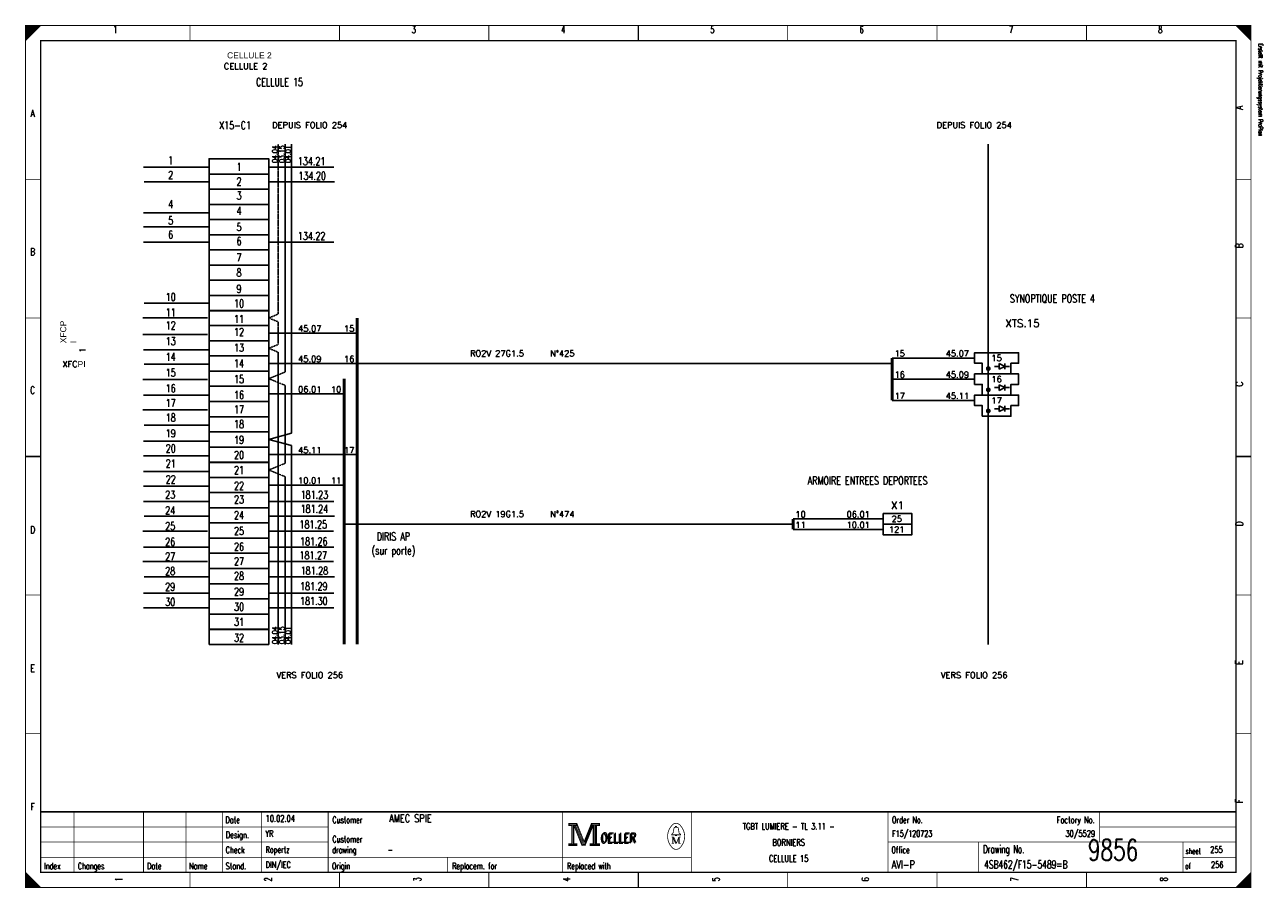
# Model space of a CAD drawing. Extents: x 0 to 409, y 0 to 285.
import ezdxf
from ezdxf.enums import TextEntityAlignment as Align

# ---------------------------------------------------------------- set-up
doc = ezdxf.new("R2010")
doc.units = 0
doc.header["$MEASUREMENT"] = 0
doc.linetypes.add('CONTINU', pattern=[0])
doc.linetypes.add('DISCONTINU', pattern=[0.15, 0.1, -0.05])
doc.layers.get('0').update_dxf_attribs({"color": 9, "linetype": 'CONTINUOUS'})
for name, color, linetype in [('POINTILLE', 5, 'DISCONTINU'), ('SCH-3', 3, 'CONTINU'), ('TEXTE', 3, 'CONTINUOUS'), ('TRAIFIN', 1, 'CONTINUOUS'), ('TRAIGROS', 2, 'CONTINUOUS'), ('TRAIMOY', 4, 'CONTINUOUS')]:
    doc.layers.add(name, color=color, linetype=linetype)
doc.styles.get("Standard").update_dxf_attribs({"font": 'romans.shx', "bigfont": 'TXT.shx'})

# ---------------------------------------------------------------- blocks, each defined once
blk = doc.blocks.new('BRND')
at = {"layer": 'TRAIFIN'}
for p, q in [((0.8, -5.47), (0.8, -3.59)), ((0.8, -3.59), (2.68, -4.53)), ((2.68, -5.47), (2.68, -3.59)), ((-0.73, -4.53), (0.8, -4.53)), ((2.68, -4.53), (0.8, -5.47)), ((2.68, -4.53), (4.27, -4.53))]:
    blk.add_line(p, q, dxfattribs=at)
at = {"layer": 'TRAIMOY'}
blk.add_lwpolyline([(-4.75, -7), (-4.75, -3.5), (-7.25, -3.5), (-7.25, 0), (7.25, 0), (7.25, -3.5), (4.75, -3.5), (4.75, -7)], close=True, dxfattribs=at)

msp = doc.modelspace()

# ---------------------------------------------------------------- linework, layer by layer
at = {"color": 0, "linetype": 'Continuous'}
for p, q in [((38.98, 238.14), (60.31, 238.14)), ((80.59, 238.14), (101.92, 238.14)), ((39.16, 233.3), (60.49, 233.3)), ((80.77, 233.3), (102.1, 233.3)), ((38.98, 223.09), (60.31, 223.09)), ((38.98, 218.42), (60.31, 218.42)), ((38.98, 213.4), (60.31, 213.4)), ((80.59, 213.4), (101.92, 213.4)), ((39.16, 193.24), (60.49, 193.24)), ((38.8, 188.39), (60.13, 188.39)), ((38.8, 182.84), (60.13, 182.84)), ((38.98, 177.82), (60.31, 177.82)), ((39.16, 172.98), (60.49, 172.98)), ((38.8, 167.96), (60.13, 167.96)), ((38.98, 162.77), (60.31, 162.77)), ((38.8, 157.93), (60.13, 157.93)), ((39.16, 152.91), (60.49, 152.91)), ((38.98, 147.53), (60.31, 147.53)), ((38.98, 142.7), (60.31, 142.7)), ((38.98, 137.54), (60.31, 137.54)), ((38.98, 132.74), (60.31, 132.74)), ((38.98, 127.62), (60.31, 127.62)), ((80.59, 127.62), (101.92, 127.62)), ((39.16, 122.78), (60.49, 122.78)), ((80.77, 122.78), (102.1, 122.78)), ((38.8, 117.77), (60.13, 117.77)), ((80.41, 117.77), (101.74, 117.77)), ((38.98, 112.57), (60.31, 112.57)), ((80.59, 112.57), (101.92, 112.57)), ((38.8, 107.73), (60.13, 107.73)), ((80.41, 107.73), (101.74, 107.73)), ((39.16, 102.71), (60.49, 102.71)), ((80.77, 102.71), (102.1, 102.71)), ((38.98, 97.34), (60.31, 97.34)), ((80.59, 97.34), (101.92, 97.34)), ((38.98, 92.5), (60.31, 92.5)), ((80.59, 92.5), (101.92, 92.5))]:
    msp.add_line(p, q, dxfattribs=at)
at = {"color": 0, "const_width": 0.25, "flags": 128}
for points in [[(0, 285), (5, 285), (0, 280), (0, 285)], [(0, 142.5), (0, 285), (405, 285), (405, 0), (0, 0), (0, 142.5)], [(0.25, 285), (0.25, 280.25), (0.5, 280.5), (0.5, 285), (0.75, 285), (0.75, 280.75), (1, 281), (1, 285), (1.25, 285), (1.25, 281.25), (1.5, 281.5), (1.5, 285), (1.75, 285), (1.75, 281.75), (2, 282)], [(2, 282), (2, 285), (2.25, 285), (2.25, 282.25), (2.5, 282.5), (2.5, 285), (2.75, 285), (2.75, 282.75), (3, 283), (3, 285), (3.25, 285), (3.25, 283.25), (3.5, 283.5), (3.5, 285), (3.75, 285)], [(3.75, 285), (3.75, 283.75), (4, 284), (4, 285), (4.25, 285), (4.25, 284.25), (4.5, 284.5), (4.5, 285), (4.75, 285), (4.75, 284.75)], [(400, 285), (405, 280), (404.75, 280.25), (404.75, 285), (404.5, 285), (404.5, 280.5), (404.25, 280.75), (404.25, 285), (404, 285), (404, 281), (403.75, 281.25), (403.75, 285), (403.5, 285), (403.5, 281.5), (403.25, 281.75)], [(401.5, 283.5), (401.5, 285), (401.25, 285), (401.25, 283.75), (401, 284), (401, 285), (400.75, 285), (400.75, 284.25), (400.5, 284.5), (400.5, 285), (400.25, 285), (400.25, 284.75)], [(403.25, 281.75), (403.25, 285), (403, 285), (403, 282), (402.75, 282.25), (402.75, 285), (402.5, 285), (402.5, 282.5), (402.25, 282.75), (402.25, 285), (402, 285), (402, 283), (401.75, 283.25), (401.75, 285), (401.5, 285)], [(179.5, 21.2), (179.5, 20.5), (180.5, 20.5), (180.5, 14.5), (179.5, 14.5), (179.5, 13.8), (182.2, 13.8), (182.2, 14.5), (181.2, 14.5), (181.2, 20.5), (182.2, 20.5), (182.2, 21.2), (179.5, 21.2)], [(180.7, 20.7), (180.7, 14.3), (181, 14.3), (181, 20.7)], [(181.2, 20.5), (183.9, 13.8), (184.9, 13.8), (187.6, 20.5)], [(181.8, 20.5), (184.2, 14.6), (184.6, 14.6)], [(182.2, 21.2), (184.6, 15.2), (187, 21.2)], [(182.2, 20.5), (184.4, 14.9), (184.7, 14.9)], [(184.6, 14.2), (184.9, 14.2), (187.4, 20.5)], [(184.6, 14.6), (184.8, 14.6), (187.2, 20.5)], [(187.6, 20.5), (187.6, 14.5), (186.6, 14.5), (186.6, 13.8), (187.1, 13.8)], [(187, 21.2), (187, 20.5), (188, 20.5), (188, 14.5), (187, 14.5), (187, 13.8), (189.7, 13.8), (189.7, 14.5), (188.7, 14.5), (188.7, 20.5), (189.7, 20.5), (189.7, 21.2), (187, 21.2)], [(187.8, 20.7), (187.8, 14.3), (188.3, 14.3), (188.3, 20.7), (188.5, 20.7), (188.5, 14.3)], [(214.8, 17.4), (213.5, 17.4), (213.5, 17.6), (214, 18), (214.3, 19.6)], [(213.9, 16.7), (213.9, 14.6), (213.5, 14.6)], [(213.9, 16.7), (214.8, 14.6), (215.1, 14.6)], [(214.8, 19.9), (214.8, 20.2), (215.2, 20.2), (215.2, 19.9)], [(215.2, 17.4), (216.5, 17.4), (216.5, 17.6), (216, 18), (215.7, 19.6)], [(0, 5), (0, 0), (5, 0), (0, 5), (0.25, 4.75), (0.25, 0), (0.5, 0), (0.5, 4.5), (0.75, 4.25), (0.75, 0), (1, 0), (1, 4), (1.25, 3.75), (1.25, 0), (1.5, 0)], [(404.75, 4.75), (404.75, 0), (404.5, 0), (404.5, 4.5), (404.25, 4.25), (404.25, 0), (404, 0), (404, 4), (403.75, 3.75), (403.75, 0), (403.5, 0), (403.5, 3.5), (403.25, 3.25), (403.25, 0), (403, 0)], [(1.5, 0), (1.5, 3.5), (1.75, 3.25), (1.75, 0), (2, 0), (2, 3), (2.25, 2.75), (2.25, 0), (2.5, 0), (2.5, 2.5), (2.75, 2.25), (2.75, 0), (3, 0), (3, 2), (3.25, 1.75)], [(3.25, 1.75), (3.25, 0), (3.5, 0), (3.5, 1.5), (3.75, 1.25), (3.75, 0), (4, 0), (4, 1), (4.25, 0.75), (4.25, 0), (4.5, 0), (4.5, 0.5), (4.75, 0.25)], [(401.25, 1.25), (401.25, 0), (401, 0), (401, 1), (400.75, 0.75), (400.75, 0), (400.5, 0), (400.5, 0.5), (400.25, 0.25), (400.25, 0)], [(403, 0), (403, 3), (402.75, 2.75), (402.75, 0), (402.5, 0), (402.5, 2.5), (402.25, 2.25), (402.25, 0), (402, 0), (402, 2), (401.75, 1.75), (401.75, 0), (401.5, 0), (401.5, 1.5), (401.25, 1.25)]]:
    msp.add_lwpolyline(points, dxfattribs=at)
at = {"color": 0, "flags": 128}
for points, const_width in [([(0, 285), (405, 285), (405, 0), (0, 0)], 0.25), ([(5, 280), (400, 280), (400, 5), (5, 5)], 0.5), ([(5, 280), (400, 280), (400, 5), (5, 5)], 0.25), ([(179.7, 21), (182, 21), (182, 20.7), (179.7, 20.7)], 0.25), ([(187.2, 21), (189.5, 21), (189.5, 20.7), (187.2, 20.7)], 0.25), ([(214.8, 17.4), (215.2, 17.4), (215.2, 17.1), (214.8, 17.1)], 0.25), ([(179.7, 14.3), (182, 14.3), (182, 14), (179.7, 14)], 0.25), ([(186.8, 14.3), (189.5, 14.3), (189.5, 14), (186.8, 14)], 0.25)]:
    msp.add_lwpolyline(points, close=True, dxfattribs=dict(at, const_width=const_width))
at = {"color": 0}
for points, const_width in [([(54.38, 285), (54.38, 280)], 0.25), ([(103.75, 285), (103.75, 280)], 0.25), ([(153.12, 285), (153.12, 280)], 0.25), ([(202.5, 280), (202.5, 285)], 0.5), ([(202.5, 285), (202.5, 280)], 0.25), ([(251.88, 285), (251.88, 280)], 0.25), ([(301.25, 285), (301.25, 280)], 0.25), ([(350.62, 285), (350.62, 280)], 0.25), ([(0, 234.17), (5, 234.17)], 0.25), ([(405, 234.17), (400, 234.17)], 0.25), ([(0, 188.33), (5, 188.33)], 0.25), ([(405, 188.33), (400, 188.33)], 0.25), ([(5, 142.5), (0, 142.5)], 0.5), ([(0, 142.5), (5, 142.5)], 0.25), ([(400, 142.5), (405, 142.5)], 0.5), ([(405, 142.5), (400, 142.5)], 0.25), ([(0, 96.67), (5, 96.67)], 0.25), ([(405, 96.67), (400, 96.67)], 0.25), ([(0, 50.83), (5, 50.83)], 0.25), ([(405, 50.83), (400, 50.83)], 0.25), ([(400, 25), (5, 25)], 0.5), ([(16, 5), (16, 25)], 0.25), ([(39, 5), (39, 25)], 0.25), ([(53, 5), (53, 25)], 0.25), ([(65, 25), (65, 5)], 0.25), ([(78, 25), (78, 5)], 0.25), ([(100, 25), (100, 5)], 0.25), ([(177.5, 25), (177.5, 5)], 0.25), ([(220, 25), (220, 5)], 0.25), ([(285, 25), (285, 5)], 0.25), ([(355, 25), (355, 15)], 0.25), ([(181.5, 20.5), (184, 14.2)], 0.25), ([(184.7, 14.9), (187, 20.6)], 0.25), ([(5, 20), (100, 20)], 0.25), ([(213.5, 16.7), (214.2, 16.7)], 0.25), ([(214.2, 16.7), (215.1, 14.6)], 0.25), ([(214.6, 19.9), (215.5, 19.9)], 0.25), ([(215.1, 14.6), (215.9, 16.7)], 0.25), ([(215.9, 14.6), (215.9, 16.7)], 0.25), ([(215.9, 16.7), (216.5, 16.7)], 0.25), ([(216.1, 16.7), (216.1, 14.6)], 0.25), ([(355, 20), (400, 20)], 0.25), ([(5, 15), (100, 15)], 0.25), ([(184, 14.2), (184.6, 14.2)], 0.25), ([(213.9, 14.6), (214.3, 14.6)], 0.25), ([(216.5, 14.6), (215.7, 14.6)], 0.25), ([(285, 15), (400, 15)], 0.25), ([(315, 15), (315, 5)], 0.25), ([(382.5, 15), (382.5, 5)], 0.25), ([(5, 10), (220, 10)], 0.25), ([(139.5, 10), (139.5, 5)], 0.25), ([(382.5, 10), (400, 10)], 0.25), ([(54.38, 0), (54.38, 5)], 0.25), ([(103.75, 0), (103.75, 5)], 0.25), ([(153.12, 0), (153.12, 5)], 0.25), ([(202.5, 5), (202.5, 0)], 0.5), ([(202.5, 0), (202.5, 5)], 0.25), ([(251.88, 0), (251.88, 5)], 0.25), ([(301.25, 0), (301.25, 5)], 0.25), ([(350.62, 0), (350.62, 5)], 0.25), ([(405, 5), (400, 0)], 0.25), ([(4.75, 0), (4.75, 0.25)], 0.25)]:
    msp.add_lwpolyline(points, dxfattribs=dict(at, const_width=const_width))
at = {"color": 0, "linetype": 'Continuous'}
for points in [[(60.66, 235.9), (60.66, 240.92), (80.38, 240.92), (80.38, 235.9)], [(60.66, 230.88), (60.66, 235.9), (80.38, 235.9), (80.38, 230.88)], [(60.66, 225.86), (60.66, 230.88), (80.38, 230.88), (80.38, 225.86)], [(60.66, 220.84), (60.66, 225.86), (80.38, 225.86), (80.38, 220.84)], [(60.66, 215.82), (60.66, 220.84), (80.38, 220.84), (80.38, 215.82)], [(60.66, 210.8), (60.66, 215.82), (80.38, 215.82), (80.38, 210.8)], [(60.66, 205.78), (60.66, 210.8), (80.38, 210.8), (80.38, 205.78)], [(60.66, 200.76), (60.66, 205.78), (80.38, 205.78), (80.38, 200.76)], [(60.66, 195.73), (60.66, 200.76), (80.38, 200.76), (80.38, 195.73)], [(60.66, 190.71), (60.66, 195.73), (80.38, 195.73), (80.38, 190.71)], [(60.66, 185.79), (60.66, 190.81), (80.38, 190.81), (80.38, 185.79)], [(60.66, 180.77), (60.66, 185.79), (80.38, 185.79), (80.38, 180.77)], [(60.66, 175.75), (60.66, 180.77), (80.38, 180.77), (80.38, 175.75)], [(60.66, 170.73), (60.66, 175.75), (80.38, 175.75), (80.38, 170.73)], [(60.66, 165.71), (60.66, 170.73), (80.38, 170.73), (80.38, 165.71)], [(60.66, 160.68), (60.66, 165.71), (80.38, 165.71), (80.38, 160.68)], [(60.66, 155.66), (60.66, 160.68), (80.38, 160.68), (80.38, 155.66)], [(60.66, 150.64), (60.66, 155.66), (80.38, 155.66), (80.38, 150.64)], [(60.66, 145.62), (60.66, 150.64), (80.38, 150.64), (80.38, 145.62)], [(60.66, 140.6), (60.66, 145.62), (80.38, 145.62), (80.38, 140.6)], [(60.66, 135.53), (60.66, 140.55), (80.38, 140.55), (80.38, 135.53)], [(60.66, 130.55), (60.66, 135.57), (80.38, 135.57), (80.38, 130.55)], [(60.66, 125.55), (60.66, 130.57), (80.38, 130.57), (80.38, 125.55)], [(60.66, 120.53), (60.66, 125.55), (80.38, 125.55), (80.38, 120.53)], [(60.66, 115.51), (60.66, 120.53), (80.38, 120.53), (80.38, 115.51)], [(60.66, 110.49), (60.66, 115.51), (80.38, 115.51), (80.38, 110.49)], [(60.66, 105.46), (60.66, 110.49), (80.38, 110.49), (80.38, 105.46)], [(60.66, 100.44), (60.66, 105.46), (80.38, 105.46), (80.38, 100.44)], [(60.66, 95.42), (60.66, 100.44), (80.38, 100.44), (80.38, 95.42)], [(60.66, 90.4), (60.66, 95.42), (80.38, 95.42), (80.38, 90.4)], [(60.66, 85.33), (60.66, 90.35), (80.38, 90.35), (80.38, 85.33)], [(60.66, 80.36), (60.66, 85.38), (80.38, 85.38), (80.38, 80.36)]]:
    msp.add_lwpolyline(points, close=True, dxfattribs=at)
at = {"color": 0, "const_width": 0.25, "flags": 128}
for points in [[(213.5, 20.39, 0.373815), (213.49, 13.43, 0.373815)], [(216.49, 20.4, 0.530775), (213.51, 20.41, 0.530775)], [(216.5, 13.4, 0.378582), (216.46, 20.44, 0.378582)], [(214.6, 19.9, 0.414214), (214.3, 19.6, 0.414214)], [(215.7, 19.6, 0.414214), (215.4, 19.9, 0.414214)], [(213.5, 13.4, 0.532213), (216.49, 13.39, 0.532213)]]:
    msp.add_lwpolyline(points, format="xyb", dxfattribs=at)
at = {"layer": 'POINTILLE', "color": 0, "const_width": 0.5}
for points in [[(286.41, 173.24), (109.63, 173.24)], [(253.66, 120.13), (105.3, 120.13)]]:
    msp.add_lwpolyline(points, dxfattribs=at)
at = {"layer": 'TRAIFIN', "color": 0, "linetype": 'DISCONTINU'}
for p, q in [((83.53, 245.8), (83.53, 189.59)), ((83.53, 189.59), (80.38, 188.3)), ((83.53, 187.02), (80.38, 188.3)), ((83.53, 187.02), (83.53, 179.55)), ((83.53, 179.55), (80.38, 178.26)), ((83.53, 176.97), (80.38, 178.26)), ((85.83, 170.45), (80.38, 168.22)), ((85.83, 165.99), (80.38, 168.22)), ((85.83, 140.27), (80.38, 138.04)), ((85.83, 135.81), (80.38, 138.04))]:
    msp.add_line(p, q, dxfattribs=at)
at = {"layer": 'TRAIFIN', "color": 0}
for p, q in [((85.83, 170.45), (85.83, 245.8)), ((87.91, 150.17), (87.91, 245.8)), ((87.91, 150.17), (87.91, 215.86)), ((109.63, 183.28), (80.38, 183.28)), ((83.53, 80.37), (83.53, 176.97)), ((109.63, 173.24), (80.38, 173.24)), ((313.66, 175.06), (286.41, 175.06)), ((313.66, 168.06), (286.41, 168.06)), ((85.83, 140.27), (85.83, 165.99)), ((105.3, 163.19), (80.38, 163.19)), ((313.66, 161.06), (286.41, 161.06)), ((87.91, 150.17), (80.38, 148.13)), ((87.91, 146.09), (80.38, 148.13)), ((87.91, 80.39), (87.91, 146.09)), ((87.91, 80.39), (87.91, 146.09)), ((109.63, 143.11), (80.38, 143.11)), ((85.83, 135.81), (85.83, 80.38)), ((105.3, 133.06), (80.38, 133.06)), ((283.41, 121.88), (253.66, 121.88)), ((283.41, 118.38), (253.66, 118.38))]:
    msp.add_line(p, q, dxfattribs=at)
at = {"layer": 'TRAIFIN', "color": 0, "const_width": 0.72}
for points in [[(317.72, 171.56, 1), (318.6, 171.56, 1)], [(317.72, 164.56, 1), (318.6, 164.56, 1)], [(317.72, 157.56, 1), (318.6, 157.56, 1)]]:
    msp.add_lwpolyline(points, format="xyb", close=True, dxfattribs=at)
at = {"layer": 'TRAIGROS', "color": 0}
msp.add_line((318.16, 245.8), (318.16, 80.36), dxfattribs=at)
at = {"layer": 'TRAIGROS', "color": 0, "const_width": 1}
for points in [[(109.63, 188.3), (109.63, 80.36)], [(286.41, 175.06), (286.41, 161.06)], [(105.3, 168.22), (105.3, 80.39)], [(253.66, 121.88), (253.66, 118.38)]]:
    msp.add_lwpolyline(points, dxfattribs=at)
at = {"layer": 'TRAIMOY', "color": 0}
for points in [[(283.41, 123.63), (292.91, 123.63), (292.91, 120.13), (283.41, 120.13)], [(283.41, 120.13), (292.91, 120.13), (292.91, 116.63), (283.41, 116.63)]]:
    msp.add_lwpolyline(points, close=True, dxfattribs=at)

# ---------------------------------------------------------------- block references
at = {"layer": 'SCH-3', "color": 0}
for p in [(320.91, 176.81), (320.91, 169.81), (320.91, 162.81)]:
    msp.add_blockref('BRND', p, dxfattribs=at)

# ---------------------------------------------------------------- texts
at = {"color": 0}
for s, height, width, p in [('1', 2.38, 0.672, (29.65, 284.86)), ('3', 2.38, 0.672, (128.32, 284.86)), ('4', 2.38, 0.672, (177.66, 284.86)), ('5', 2.38, 0.672, (226.99, 284.86)), ('6', 2.38, 0.672, (276.32, 284.86)), ('7', 2.38, 0.672, (325.66, 284.86)), ('8', 2.38, 0.672, (374.99, 284.86)), ('CELLULE 15', 2.619, 0.736, (83.93, 267.6)), ('A', 2.38, 0.76, (2.33, 257.17)), ('X15-C1', 2.619, 0.736, (69.25, 253.3)), ('1', 2.62, 0.736, (47.97, 241.72)), ('134.21', 2.619, 0.736, (94.55, 241.45)), ('1', 2.62, 0.736, (70.57, 239.57)), ('2', 2.62, 0.736, (47.97, 236.88)), ('2', 2.62, 0.736, (70.57, 234.73)), ('134.20', 2.619, 0.736, (94.73, 236.61)), ('3', 2.62, 0.736, (70.57, 230.07)), ('4', 2.62, 0.736, (47.97, 227.21)), ('5', 2.62, 0.736, (47.97, 221.83)), ('4', 2.62, 0.736, (70.57, 225.05)), ('6', 2.62, 0.736, (47.97, 217.16)), ('5', 2.62, 0.736, (70.57, 219.68)), ('6', 2.62, 0.736, (70.57, 215.01)), ('134.22', 2.619, 0.736, (94.55, 216.71)), ('B', 2.38, 0.76, (2.33, 211.39)), ('7', 2.62, 0.736, (70.57, 209.63)), ('8', 2.62, 0.736, (70.57, 204.62)), ('10', 2.619, 0.736, (47.97, 196.55)), ('9', 2.62, 0.736, (70.57, 199.24)), ('10', 2.619, 0.736, (70.57, 194.4)), ('SYNOPTIQUE POSTE 4', 2.6194, 0.736, (339.34, 196.04)), ('11', 2.619, 0.736, (47.97, 191.43)), ('11', 2.619, 0.736, (70.57, 189.28)), ('12', 2.619, 0.736, (47.97, 187.13)), ('12', 2.619, 0.736, (70.57, 184.98)), ('13', 2.619, 0.736, (47.97, 181.94)), ('14', 2.619, 0.736, (47.97, 176.74)), ('13', 2.619, 0.736, (70.57, 179.79)), ('14', 2.619, 0.736, (70.57, 174.59)), ('15', 2.619, 0.736, (47.97, 171.54)), ('15', 2.619, 0.736, (70.57, 169.39)), ('C', 2.38, 0.76, (2.33, 165.61)), ('16', 2.619, 0.736, (47.97, 166.35)), ('16', 2.619, 0.736, (70.57, 164.19)), ('17', 2.619, 0.736, (47.97, 161.51)), ('18', 2.619, 0.736, (47.97, 156.67)), ('17', 2.619, 0.736, (70.57, 159.36)), ('19', 2.619, 0.736, (47.97, 151.47)), ('18', 2.619, 0.736, (70.57, 154.52)), ('19', 2.619, 0.736, (70.57, 149.32)), ('20', 2.619, 0.736, (47.97, 146.45)), ('20', 2.619, 0.736, (70.57, 144.3)), ('21', 2.619, 0.736, (47.97, 141.48)), ('21', 2.619, 0.736, (70.57, 139.33)), ('22', 2.619, 0.736, (47.97, 136.24)), ('ARMOIRE ENTREES DEPORTEES', 2.6194, 0.736, (278.27, 135.86)), ('23', 2.619, 0.736, (47.8, 131.2)), ('22', 2.619, 0.736, (70.57, 134.09)), ('181.23', 2.619, 0.736, (95.45, 131.16)), ('23', 2.619, 0.736, (70.57, 129.59)), ('24', 2.619, 0.736, (47.8, 126)), ('24', 2.619, 0.736, (70.57, 124.39)), ('181.24', 2.619, 0.736, (95.45, 126.5)), ('D', 2.38, 0.76, (2.33, 119.47)), ('25', 2.619, 0.736, (47.8, 120.81)), ('25', 2.619, 0.736, (70.57, 119.19)), ('181.25', 2.619, 0.736, (95.09, 121.34)), ('26', 2.619, 0.736, (47.8, 115.61)), ('181.26', 2.619, 0.736, (95.27, 115.74)), ('DIRIS AP', 2.619, 0.736, (121.56, 117.37)), ('27', 2.619, 0.736, (47.8, 110.77)), ('26', 2.619, 0.736, (70.57, 114)), ('181.27', 2.619, 0.736, (95.09, 111.12)), ('(sur porte)', 2.6194, 0.736, (121.56, 112.71)), ('27', 2.619, 0.736, (70.57, 109.16)), ('28', 2.619, 0.736, (47.8, 105.93)), ('28', 2.619, 0.736, (70.57, 104.32)), ('181.28', 2.619, 0.736, (95.45, 106.06)), ('29', 2.619, 0.736, (47.8, 100.74)), ('29', 2.619, 0.736, (70.57, 99.12)), ('181.29', 2.619, 0.736, (95.27, 100.9)), ('30', 2.619, 0.736, (47.8, 95.72)), ('30', 2.619, 0.736, (70.57, 94.11)), ('181.30', 2.619, 0.736, (95.27, 96.02)), ('31', 2.619, 0.736, (70.57, 89.13)), ('32', 2.619, 0.736, (70.57, 83.89)), ('E', 2.38, 0.76, (2.33, 73.68)), ('F', 2.38, 0.76, (2.33, 27.9)), ('TGBT LUMIERE - TL 3.11 -', 2.1431, 0.7536, (252.19, 21.3)), ('BORNIERS', 2.143, 0.76, (252.19, 15.97)), ('CELLULE 15', 2.143, 0.681231, (252.19, 10.65))]:
    msp.add_text(s, height=height, dxfattribs=dict(at, width=width)).set_placement(p, align=Align.TOP_CENTER)
at = {"color": 0, "width": 0.622634}
msp.add_text('Erstellt mit Projektierungssystem ProPlan', height=1.4287, rotation=270, dxfattribs=at).set_placement((407.02, 279.06), align=Align.BOTTOM_LEFT)
at = {"color": 0, "width": 0.76}
for s, p in [('A', (399.91, 257.17)), ('B', (399.91, 211.39)), ('C', (399.92, 165.61)), ('D', (399.92, 119.47)), ('E', (399.91, 73.68)), ('F', (399.91, 27.9))]:
    msp.add_text(s, height=2.38, rotation=90, dxfattribs=at).set_placement(p, align=Align.TOP_LEFT)
at = {"color": 0}
for s, height, width, p in [('04.04', 1.676, 0.736, (81.55, 242.48)), ('03.15', 1.676, 0.736, (83.86, 242.48)), ('04.01', 1.676, 0.736, (85.94, 242.48)), ('04.04', 1.676, 0.736, (81.55, 83.43)), ('03.15', 1.676, 0.736, (83.86, 83.43)), ('04.01', 1.676, 0.736, (85.94, 83.43)), ('1', 2.38, 0.672, (29.65, 2.7)), ('2', 2.38, 0.672, (78.99, 2.7)), ('3', 2.38, 0.672, (128.32, 2.7)), ('4', 2.38, 0.672, (177.66, 2.7)), ('5', 2.38, 0.672, (226.99, 2.7)), ('6', 2.38, 0.672, (276.32, 2.7)), ('7', 2.38, 0.672, (325.66, 2.7)), ('8', 2.38, 0.672, (374.99, 2.7))]:
    msp.add_text(s, height=height, rotation=90, dxfattribs=dict(at, width=width)).set_placement(p, align=Align.TOP_CENTER)
for s, height, width, p in [('Date', 2.143, 0.64, (66.05, 23.42)), ('Customer', 2.143, 0.62, (101.4, 23.42)), ('Order No.', 2.143, 0.656889, (286.33, 23.42)), ('Design.', 2.143, 0.636571, (66.19, 18.46)), ('Customer', 2.143, 0.62, (101.4, 17.04)), ('OELLER', 3.096, 0.76, (189.96, 17.75)), ('OELLER', 3.096, 0.76, (189.96, 17.75)), ('OELLER', 3.096, 0.76, (190.32, 18.1)), ('Check', 2.143, 0.632, (66.12, 13.49)), ('drawing', 2.143, 0.6, (101.33, 13.49)), ('Office', 2.143, 0.626667, (286.15, 13.49)), ('Drawing No.', 2.6194, 0.646545, (316.43, 13.98)), ('sheet', 1.905, 0.6, (383.38, 12.99)), ('Index', 2.143, 0.632, (6.09, 8.16)), ('Changes', 2.143, 0.622857, (17.26, 8.16)), ('Stand.', 2.143, 0.642667, (66.12, 8.16)), ('Origin', 2.143, 0.626667, (101.27, 8.16)), ('Replacem. for', 2.1431, 0.627077, (140.97, 8.16)), ('Replaced with', 2.1431, 0.619692, (178.95, 8.16)), ('of', 1.905, 0.6, (383.23, 8.02)), ('Date', 2.143, 0.64, (40.15, 8.16)), ('Name', 2.143, 0.64, (54.04, 8.16))]:
    msp.add_text(s, height=height, dxfattribs=dict(at, width=width)).set_placement(p, align=Align.TOP_LEFT)
for s, height, width, p in [('10.02.04', 2.143, 0.678, (79.34, 21.08)), ('AMEC SPIE', 2.619, 0.752889, (120.16, 20.77)), ('YR', 2.143, 0.626667, (79.27, 16.11)), ('F15/120723', 2.143, 0.6832, (286.39, 16.11)), ('Ropertz', 2.143, 0.622857, (79.32, 10.79)), ('-', 2.14, 0.696, (119.65, 10.79)), ('9856', 7, 0.6928, (351.08, 6.78)), ('255', 2.143, 0.672, (391.5, 10.79)), ('DIN/IEC', 2.143, 0.750857, (79.35, 5.82)), ('AVI-P', 2.619, 0.7472, (286.24, 5.51)), ('4SB462/F15-5489=B', 2.6194, 0.6928, (316.79, 5.51)), ('256', 2.143, 0.672, (391.77, 5.82))]:
    msp.add_text(s, height=height, dxfattribs=dict(at, width=width)).set_placement(p, align=Align.BOTTOM_LEFT)
at = {"color": 0, "width": 0.646545}
msp.add_text('Factory No.', height=2.1431, dxfattribs=at).set_placement((353.35, 23.42), align=Align.TOP_RIGHT)
at = {"color": 0, "width": 0.675429}
msp.add_text('30/5529', height=2.143, dxfattribs=at).set_placement((353.46, 16.11), align=Align.BOTTOM_RIGHT)
at = {"linetype": 'Continuous', "char_height": 2, "attachment_point": 1}
for s, insert, width in [('{\\fArial|b0|i0|c0|p34;CELLULE 2}', (66.61, 276.14), 67.0761), ('CELLULE 2', (65.54, 272.55), 64.2066), ('XFC{\\fArial|b0|i0|c0|p34;PI}', (12.17, 174.04), 3.7664)]:
    msp.add_mtext(s, dxfattribs=dict(at, insert=insert, width=width))
at = {"linetype": 'Continuous', "char_height": 2, "attachment_point": 1, "rotation": 90}
for s, insert, width in [('{\\fArial|b0|i0|c0|p34;XFCP\\PI}', (11.45, 179.96), 3.7664), ('1', (17.84, 176.83), 3.9457)]:
    msp.add_mtext(s, dxfattribs=dict(at, insert=insert, width=width))
at = {"layer": 'TEXTE', "color": 0}
for s, p in [('DEPUIS FOLIO 254', (93.93, 252.08)), ('DEPUIS FOLIO 254', (313.51, 252.08)), ('45.07', (93.93, 184.78)), ('15', (106.96, 184.78)), ('45.09', (93.93, 174.74)), ('16', (106.96, 174.74)), ('15', (288.88, 176.56)), ('45.07', (307.94, 176.56)), ('15', (320.91, 175.06)), ('16', (288.88, 169.56)), ('45.09', (307.94, 169.56)), ('16', (320.91, 168.06)), ('06.01', (93.93, 164.69)), ('10', (102.64, 164.69)), ('17', (288.88, 162.56)), ('45.11', (307.94, 162.56)), ('17', (320.91, 161.06)), ('45.11', (93.93, 144.61)), ('17', (106.96, 144.61)), ('10.01', (93.93, 134.56)), ('11', (102.64, 134.56)), ('10', (256.13, 123.38)), ('06.01', (275.19, 123.38)), ('25', (287.91, 121.88)), ('11', (256.13, 119.88)), ('10.01', (275.19, 119.88)), ('121', (287.91, 118.38)), ('VERS FOLIO 256', (93.93, 70.21)), ('VERS FOLIO 256', (313.51, 70.21))]:
    msp.add_text(s, height=2, dxfattribs=at).set_placement(p, align=Align.MIDDLE)
for s, p in [('XTS.15', (329.45, 185.3)), ('X1', (288.16, 125.12))]:
    msp.add_text(s, height=2.5, dxfattribs=at).set_placement(p, align=Align.CENTER)
for s, p in [('RO2V 27G1.5', (146.9, 175.59)), ('N°425', (173.36, 175.59)), ('RO2V 19G1.5', (146.9, 122.48)), ('N°474', (173.36, 122.48))]:
    msp.add_text(s, height=2, dxfattribs=at).set_placement(p)

doc.saveas('drawing.dxf')
